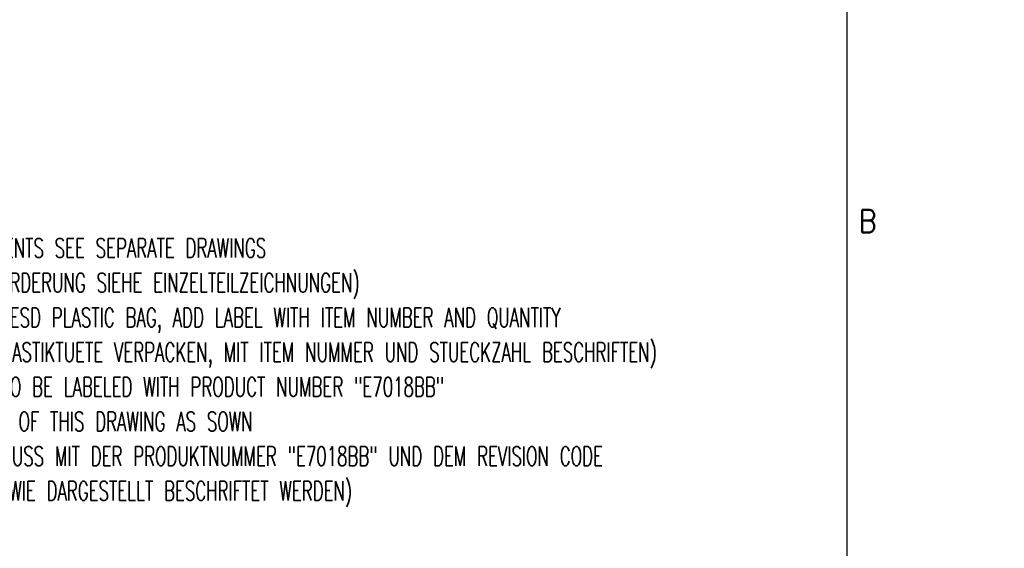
# Model space of a CAD drawing. Header units: inches. Extents: x 0 to 882, y 0 to 559.
# Tile 16 of 21: x 728 to 882, y 160 to 243. Entities that reach past the tile are written whole.
import ezdxf

# ---------------------------------------------------------------- set-up
doc = ezdxf.new("R2010")
doc.units = ezdxf.units.IN
doc.layers.add('1', color=7, linetype='Continuous')
doc.styles.add('CONVERTER_11', font='txt.shx', dxfattribs={"width": 0.9})
doc.styles.add('CONVERTER_12', font='txt.shx', dxfattribs={"width": 0.63})

# ---------------------------------------------------------------- blocks, each defined once
blk = doc.blocks.new('gen1', base_point=(419, 242))
at = {"layer": '1', "color": 1, "insert": (695.24, 166.63), "char_height": 3, "attachment_point": 7, "line_spacing_factor": 1.080432, "style": 'CONVERTER_12'}
blk.add_mtext('NOTES:\\P1. COSMETIC REQUIREMENTS SEE SEPARATE DRAWINGS\\P   (KOSMETISCHE ANFORDERUNG SIEHE EINZELTEILZEICHNUNGEN)\\P2. PACK ITEM 15 INTO ESD PLASTIC BAG, ADD LABEL WITH ITEM NUMBER AND QUANTITY\\P   (ITEM 15 IN ESD PLASTIKTUETE VERPACKEN, MIT ITEM NUMMER UND STUECKZAHL BESCHRIFTEN)\\P3. THE CARDBOX HAS TO BE LABELED WITH PRODUCT NUMBER "E7018BB" \\P   AND REVISION CODE OF THIS DRAWING AS SOWN\\P   (DIE VERPACKUNG MUSS MIT DER PRODUKTNUMMER "E7018BB" UND DEM REVISION CODE\\P   DIESER ZEICHNUNG WIE DARGESTELLT BESCHRIFTET WERDEN)', dxfattribs=at)
blk = doc.blocks.new('Drawing_Grid_Zones', base_point=(6.35, 6.35))
at = {"layer": '1', "color": 4, "insert": (860.425, 211.1375), "char_height": 3.5, "attachment_point": 5, "line_spacing_factor": 1.080432, "style": 'CONVERTER_11'}
blk.add_mtext('B', dxfattribs=at)
blk = doc.blocks.new('D_Size_Verigy_Frame', base_point=(6.35, 6.35))
at = {"layer": '1', "color": 7, "linetype": 'Continuous'}
blk.add_line((857.25, 9.35), (857.25, 549.45), dxfattribs=at)
at = {"layer": '1'}
blk.add_blockref('Drawing_Grid_Zones', (6.35, 6.35), dxfattribs=at)
blk = doc.blocks.new('1')
for name, p in [('D_Size_Verigy_Frame', (6.35, 6.35)), ('gen1', (419, 242))]:
    blk.add_blockref(name, p)

msp = doc.modelspace()

# ---------------------------------------------------------------- block references
at = {"layer": '1'}
msp.add_blockref('1', (0, 0), dxfattribs=at)

doc.saveas('drawing.dxf')
